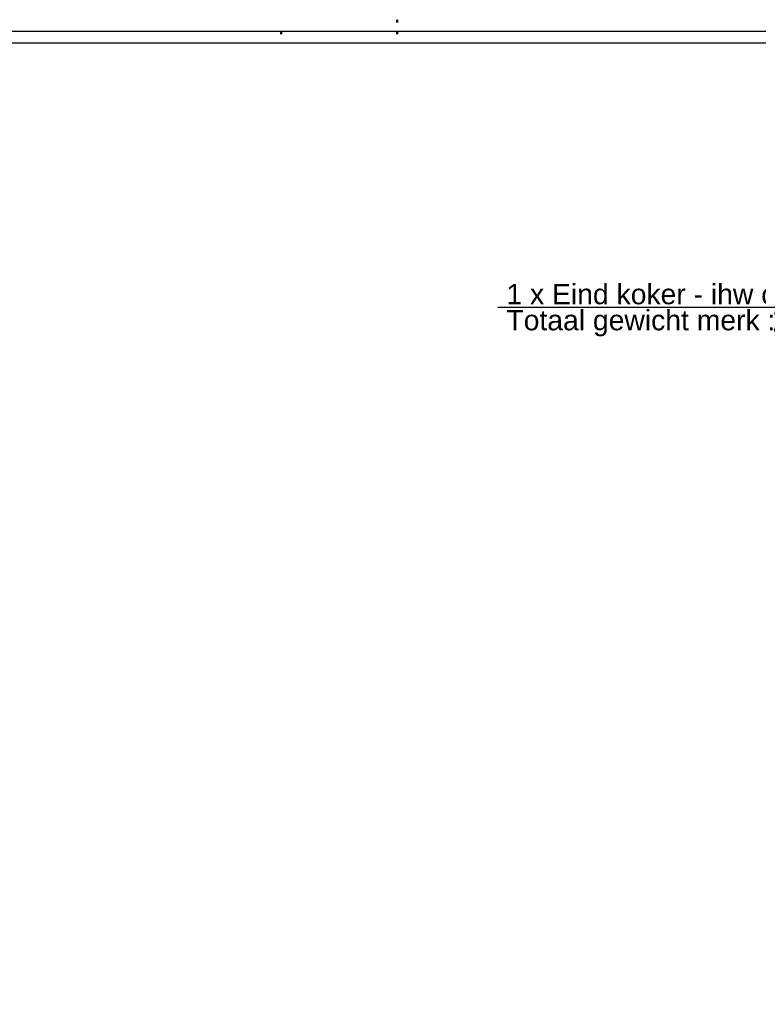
# Model space of a CAD drawing. Header units: millimetres. Extents: x -306 to 114, y -179 to 118.
# Tile 24 of 26: x -141 to -14, y -55 to 115. Entities that reach past the tile are written whole.
import ezdxf
from ezdxf.enums import TextEntityAlignment as Align

# ---------------------------------------------------------------- set-up
doc = ezdxf.new("R2010")
doc.units = ezdxf.units.MM
doc.linetypes.add('DOT', pattern=[2, 0.5, -1.5])
doc.layers.get('0').update_dxf_attribs({"linetype": 'CONTINUOUS'})
for name, color, linetype in [('DIM49', 4, 'CONTINUOUS'), ('TXT_ALL', 7, 'CONTINUOUS'), ('TXT_DIM49', 2, 'CONTINUOUS')]:
    doc.layers.add(name, color=color, linetype=linetype)
doc.layers.add('LE_ALL', color=7, linetype='CONTINUOUS', lineweight=50)
doc.styles.add('ARIAL', font='arial.ttf')

# ---------------------------------------------------------------- blocks, each defined once
blk = doc.blocks.new('DINA3_00002', base_point=(107.03, -172.31))
blk.add_line((-298.97, 110.69), (107.03, 110.69))
blk.add_lwpolyline([(-300.97, -174.31), (-300.97, 112.69), (109.03, 112.69)])
at = {"layer": 'LE_ALL', "linetype": 'DOT'}
for p, q in [((-75.97, 114.69), (-75.97, 110.69)), ((-95.97, 112.69), (-95.97, 110.69))]:
    blk.add_line(p, q, dxfattribs=at)
blk = doc.blocks.new('_ZBL0003_00001')
blk.add_blockref('DINA3_00002', (107.03, -172.31))
blk = doc.blocks.new('SHAPE_01131', base_point=(34.08, 59.26))
at = {"layer": 'DIM49', "color": 3}
for p, q in [((22, 69.56), (27.07, 69.56)), ((-58.57, 65.06), (30.82, 65.06)), ((27.07, 65.06), (22, 65.06)), ((34.08, 59.26), (30.82, 65.06)), ((34.34, 59.29), (33.82, 59.29)), ((34.29, 59.09), (33.88, 59.09)), ((34.19, 59.49), (33.97, 59.49))]:
    blk.add_line(p, q, dxfattribs=at)
blk.add_lwpolyline([(34.27, 59.07), (34.31, 59.12), (34.34, 59.18), (34.35, 59.25), (34.34, 59.32), (34.31, 59.38), (34.27, 59.44), (34.22, 59.48), (34.15, 59.51), (34.09, 59.52), (34.02, 59.51), (33.95, 59.48), (33.9, 59.44), (33.86, 59.39), (33.83, 59.33), (33.82, 59.26), (33.83, 59.19), (33.85, 59.13), (33.89, 59.07), (33.95, 59.03), (34.01, 59), (34.08, 58.99), (34.15, 59), (34.21, 59.03)], close=True, dxfattribs=at)
for centre, start_param, end_param in [((22, 67.31), 3.141593, 6.283185), ((27.07, 67.31), 0, 3.141593)]:
    blk.add_ellipse(centre, major_axis=(0, -2.25), ratio=1, start_param=start_param, end_param=end_param, dxfattribs=at)
at = {"layer": 'TXT_ALL', "color": 1, "style": 'ARIAL'}
for s, height, p in [('1 x Eind koker - ihw op maat maken', 3.5, (-57.07, 67.31)), ('2', 4, (23, 67.31))]:
    blk.add_text(s, height=height, dxfattribs=at).set_placement(p, align=Align.MIDDLE_LEFT)
at = {"layer": 'TXT_ALL', "style": 'ARIAL'}
blk.add_text('21.6 kg.', height=4, dxfattribs=at).set_placement((-11.15, 62.81), align=Align.MIDDLE_LEFT)
at = {"layer": 'TXT_DIM49', "style": 'ARIAL'}
blk.add_text('Totaal gewicht merk :', height=3.5, dxfattribs=at).set_placement((-57.07, 62.81), align=Align.MIDDLE_LEFT)
blk = doc.blocks.new('PART_1762_01130')
blk.add_blockref('SHAPE_01131', (34.08, 59.26))
blk = doc.blocks.new('VIEW_7_01129')
blk.add_blockref('PART_1762_01130', (0, 0))
blk = doc.blocks.new('DVI_FIGURE_01128')
blk.add_blockref('VIEW_7_01129', (0, 0))

msp = doc.modelspace()

# ---------------------------------------------------------------- block references
for name in ['_ZBL0003_00001', 'DVI_FIGURE_01128']:
    msp.add_blockref(name, (0, 0))

doc.saveas('drawing.dxf')
